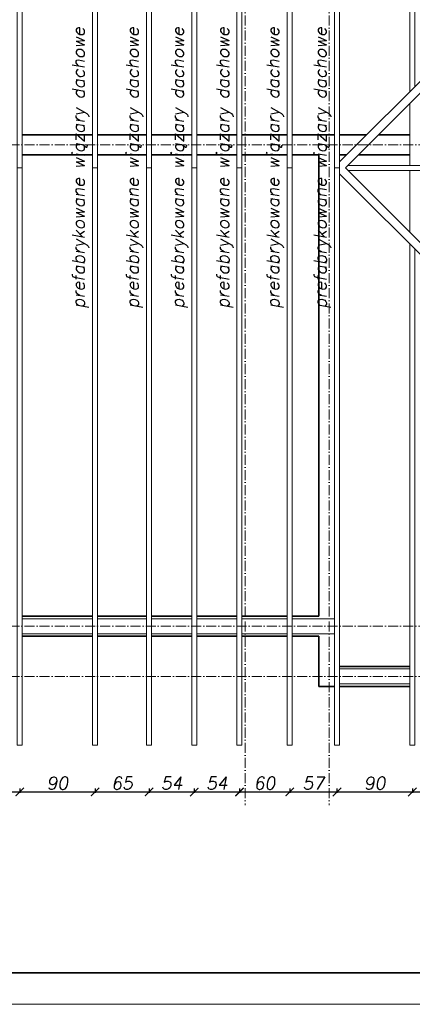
# Model space of a CAD drawing. Header units: millimetres. Extents: x 295948 to 312016, y 6878 to 18016.
# Tile 3 of 252: x 297189 to 297658, y 6878 to 8054. Entities that reach past the tile are written whole.
import ezdxf

# ---------------------------------------------------------------- set-up
doc = ezdxf.new("R2010")
doc.units = ezdxf.units.MM
doc.linetypes.add('ACAD_ISO10W100', pattern=[18, 12, -3, 0, -3])
for name, color, linetype, lineweight in [('konstrukcja', 3, 'Continuous', 35), ('konstrukcja wymiary', 1, 'Continuous', 13), ('linie widok', 2, 'Continuous', 18), ('opisy', 2, 'Continuous', 18), ('osie', 5, 'ACAD_ISO10W100', 13)]:
    doc.layers.add(name, color=color, linetype=linetype, lineweight=lineweight)
doc.styles.add('KONSTRUKCJA', font='romand.shx', dxfattribs={"oblique": 10})
doc.styles.get("Standard").update_dxf_attribs({"font": 'romand.shx', "oblique": 10})
doc.dimstyles.new('175', dxfattribs={"dimtxt": 15, "dimasz": 10, "dimexe": 1.25, "dimexo": 0.625, "dimgap": 3, "dimtad": 1, "dimdec": 0, "dimrnd": 0.5, "dimtxsty": 'KONSTRUKCJA', "dimblk": 'ARCHTICK', "dimcen": 2.5, "dimadec": 0, "dimazin": 0, "dimtfac": 1, "dimtdec": 0, "dimtix": 1, "dimtmove": 0, "dimatfit": 3, "dimfxl": 4, "dimfxlon": 1, "dimarcsym": 0})

# ---------------------------------------------------------------- blocks, each defined once
blk = doc.blocks.new('_ArchTick')
at = {"color": 0, "linetype": 'ByBlock', "lineweight": 13, "const_width": 0.15}
blk.add_lwpolyline([(-0.5, -0.5), (0.5, 0.5)], dxfattribs=at)
blk = doc.blocks.new('*D2795')
at = {"layer": 'Defpoints', "color": 0, "transparency": 16777216}
for p in [(297098.9, 7181.8), (297188.9, 7181.8), (297188.9, 7131.8)]:
    blk.add_point(p, dxfattribs=at)
at = {"layer": 'konstrukcja wymiary', "color": 0, "lineweight": -2, "transparency": 16777216}
for p, q in [((297098.9, 7135.8), (297098.9, 7130.6)), ((297098.9, 7131.8), (297188.9, 7131.8)), ((297188.9, 7135.8), (297188.9, 7130.6))]:
    blk.add_line(p, q, dxfattribs=at)
at = {"layer": 'konstrukcja wymiary', "color": 0, "lineweight": -2, "transparency": 16777216, "xscale": 10, "yscale": 10, "zscale": 10, "rotation": 180}
blk.add_blockref('_ArchTick', (297098.9, 7131.8), dxfattribs=at)
at = {"layer": 'konstrukcja wymiary', "color": 0, "lineweight": -2, "transparency": 16777216, "xscale": 10, "yscale": 10, "zscale": 10}
blk.add_blockref('_ArchTick', (297188.9, 7131.8), dxfattribs=at)
at = {"layer": 'konstrukcja wymiary', "color": 0, "transparency": 16777216, "insert": (297143.9, 7142.3), "char_height": 15, "attachment_point": 5, "style": 'KONSTRUKCJA'}
blk.add_mtext('90', dxfattribs=at)
blk = doc.blocks.new('*D2796')
at = {"layer": 'Defpoints', "color": 0, "transparency": 16777216}
for p in [(297188.9, 7181.8), (297278.9, 7181.8), (297278.9, 7131.8)]:
    blk.add_point(p, dxfattribs=at)
at = {"layer": 'konstrukcja wymiary', "color": 0, "lineweight": -2, "transparency": 16777216}
for p, q in [((297188.9, 7135.8), (297188.9, 7130.6)), ((297188.9, 7131.8), (297278.9, 7131.8)), ((297278.9, 7135.8), (297278.9, 7130.6))]:
    blk.add_line(p, q, dxfattribs=at)
at = {"layer": 'konstrukcja wymiary', "color": 0, "lineweight": -2, "transparency": 16777216, "xscale": 10, "yscale": 10, "zscale": 10, "rotation": 180}
blk.add_blockref('_ArchTick', (297188.9, 7131.8), dxfattribs=at)
at = {"layer": 'konstrukcja wymiary', "color": 0, "lineweight": -2, "transparency": 16777216, "xscale": 10, "yscale": 10, "zscale": 10}
blk.add_blockref('_ArchTick', (297278.9, 7131.8), dxfattribs=at)
at = {"layer": 'konstrukcja wymiary', "color": 0, "transparency": 16777216, "insert": (297233.9, 7142.3), "char_height": 15, "attachment_point": 5, "style": 'KONSTRUKCJA'}
blk.add_mtext('90', dxfattribs=at)
blk = doc.blocks.new('*D2797')
at = {"layer": 'Defpoints', "color": 0, "transparency": 16777216}
for p in [(297278.9, 7181.8), (297343.4, 7181.8), (297343.4, 7131.8)]:
    blk.add_point(p, dxfattribs=at)
at = {"layer": 'konstrukcja wymiary', "color": 0, "lineweight": -2, "transparency": 16777216}
for p, q in [((297278.9, 7135.8), (297278.9, 7130.6)), ((297278.9, 7131.8), (297343.4, 7131.8)), ((297343.4, 7135.8), (297343.4, 7130.6))]:
    blk.add_line(p, q, dxfattribs=at)
at = {"layer": 'konstrukcja wymiary', "color": 0, "lineweight": -2, "transparency": 16777216, "xscale": 10, "yscale": 10, "zscale": 10, "rotation": 180}
blk.add_blockref('_ArchTick', (297278.9, 7131.8), dxfattribs=at)
at = {"layer": 'konstrukcja wymiary', "color": 0, "lineweight": -2, "transparency": 16777216, "xscale": 10, "yscale": 10, "zscale": 10}
blk.add_blockref('_ArchTick', (297343.4, 7131.8), dxfattribs=at)
at = {"layer": 'konstrukcja wymiary', "color": 0, "transparency": 16777216, "insert": (297311.1, 7142.3), "char_height": 15, "attachment_point": 5, "style": 'KONSTRUKCJA'}
blk.add_mtext('65', dxfattribs=at)
blk = doc.blocks.new('*D2798')
at = {"layer": 'Defpoints', "color": 0, "transparency": 16777216}
for p in [(297343.4, 7181.8), (297397.4, 7181.8), (297397.4, 7131.8)]:
    blk.add_point(p, dxfattribs=at)
at = {"layer": 'konstrukcja wymiary', "color": 0, "lineweight": -2, "transparency": 16777216}
for p, q in [((297343.4, 7135.8), (297343.4, 7130.6)), ((297343.4, 7131.8), (297397.4, 7131.8)), ((297397.4, 7135.8), (297397.4, 7130.6))]:
    blk.add_line(p, q, dxfattribs=at)
at = {"layer": 'konstrukcja wymiary', "color": 0, "lineweight": -2, "transparency": 16777216, "xscale": 10, "yscale": 10, "zscale": 10, "rotation": 180}
blk.add_blockref('_ArchTick', (297343.4, 7131.8), dxfattribs=at)
at = {"layer": 'konstrukcja wymiary', "color": 0, "lineweight": -2, "transparency": 16777216, "xscale": 10, "yscale": 10, "zscale": 10}
blk.add_blockref('_ArchTick', (297397.4, 7131.8), dxfattribs=at)
at = {"layer": 'konstrukcja wymiary', "color": 0, "transparency": 16777216, "insert": (297370.4, 7142.3), "char_height": 15, "attachment_point": 5, "style": 'KONSTRUKCJA'}
blk.add_mtext('54', dxfattribs=at)
blk = doc.blocks.new('*D2799')
at = {"layer": 'Defpoints', "color": 0, "transparency": 16777216}
for p in [(297397.4, 7181.8), (297451.4, 7181.8), (297451.4, 7131.8)]:
    blk.add_point(p, dxfattribs=at)
at = {"layer": 'konstrukcja wymiary', "color": 0, "lineweight": -2, "transparency": 16777216}
for p, q in [((297397.4, 7135.8), (297397.4, 7130.6)), ((297397.4, 7131.8), (297451.4, 7131.8)), ((297451.4, 7135.8), (297451.4, 7130.6))]:
    blk.add_line(p, q, dxfattribs=at)
at = {"layer": 'konstrukcja wymiary', "color": 0, "lineweight": -2, "transparency": 16777216, "xscale": 10, "yscale": 10, "zscale": 10, "rotation": 180}
blk.add_blockref('_ArchTick', (297397.4, 7131.8), dxfattribs=at)
at = {"layer": 'konstrukcja wymiary', "color": 0, "lineweight": -2, "transparency": 16777216, "xscale": 10, "yscale": 10, "zscale": 10}
blk.add_blockref('_ArchTick', (297451.4, 7131.8), dxfattribs=at)
at = {"layer": 'konstrukcja wymiary', "color": 0, "transparency": 16777216, "insert": (297424.4, 7142.3), "char_height": 15, "attachment_point": 5, "style": 'KONSTRUKCJA'}
blk.add_mtext('54', dxfattribs=at)
blk = doc.blocks.new('*D2800')
at = {"layer": 'Defpoints', "color": 0, "transparency": 16777216}
for p in [(297451.4, 7181.8), (297511.4, 7181.8), (297511.4, 7131.8)]:
    blk.add_point(p, dxfattribs=at)
at = {"layer": 'konstrukcja wymiary', "color": 0, "lineweight": -2, "transparency": 16777216}
for p, q in [((297451.4, 7135.8), (297451.4, 7130.6)), ((297451.4, 7131.8), (297511.4, 7131.8)), ((297511.4, 7135.8), (297511.4, 7130.6))]:
    blk.add_line(p, q, dxfattribs=at)
at = {"layer": 'konstrukcja wymiary', "color": 0, "lineweight": -2, "transparency": 16777216, "xscale": 10, "yscale": 10, "zscale": 10, "rotation": 180}
blk.add_blockref('_ArchTick', (297451.4, 7131.8), dxfattribs=at)
at = {"layer": 'konstrukcja wymiary', "color": 0, "lineweight": -2, "transparency": 16777216, "xscale": 10, "yscale": 10, "zscale": 10}
blk.add_blockref('_ArchTick', (297511.4, 7131.8), dxfattribs=at)
at = {"layer": 'konstrukcja wymiary', "color": 0, "transparency": 16777216, "insert": (297481.4, 7142.3), "char_height": 15, "attachment_point": 5, "style": 'KONSTRUKCJA'}
blk.add_mtext('60', dxfattribs=at)
blk = doc.blocks.new('*D2777')
at = {"layer": 'Defpoints', "color": 0, "transparency": 16777216}
for p in [(297511.4, 7181.8), (297567.9, 7181.8), (297567.9, 7131.8)]:
    blk.add_point(p, dxfattribs=at)
at = {"layer": 'konstrukcja wymiary', "color": 0, "lineweight": -2, "transparency": 16777216}
for p, q in [((297511.4, 7135.8), (297511.4, 7130.6)), ((297511.4, 7131.8), (297567.9, 7131.8)), ((297567.9, 7135.8), (297567.9, 7130.6))]:
    blk.add_line(p, q, dxfattribs=at)
at = {"layer": 'konstrukcja wymiary', "color": 0, "lineweight": -2, "transparency": 16777216, "xscale": 10, "yscale": 10, "zscale": 10, "rotation": 180}
blk.add_blockref('_ArchTick', (297511.4, 7131.8), dxfattribs=at)
at = {"layer": 'konstrukcja wymiary', "color": 0, "lineweight": -2, "transparency": 16777216, "xscale": 10, "yscale": 10, "zscale": 10}
blk.add_blockref('_ArchTick', (297567.9, 7131.8), dxfattribs=at)
at = {"layer": 'konstrukcja wymiary', "color": 0, "transparency": 16777216, "insert": (297539.6, 7142.3), "char_height": 15, "attachment_point": 5, "style": 'KONSTRUKCJA'}
blk.add_mtext('57', dxfattribs=at)
blk = doc.blocks.new('*D2778')
at = {"layer": 'Defpoints', "color": 0, "transparency": 16777216}
for p in [(297567.9, 7181.8), (297657.9, 7181.8), (297657.9, 7131.8)]:
    blk.add_point(p, dxfattribs=at)
at = {"layer": 'konstrukcja wymiary', "color": 0, "lineweight": -2, "transparency": 16777216}
for p, q in [((297567.9, 7135.8), (297567.9, 7130.6)), ((297567.9, 7131.8), (297657.9, 7131.8)), ((297657.9, 7135.8), (297657.9, 7130.6))]:
    blk.add_line(p, q, dxfattribs=at)
at = {"layer": 'konstrukcja wymiary', "color": 0, "lineweight": -2, "transparency": 16777216, "xscale": 10, "yscale": 10, "zscale": 10, "rotation": 180}
blk.add_blockref('_ArchTick', (297567.9, 7131.8), dxfattribs=at)
at = {"layer": 'konstrukcja wymiary', "color": 0, "lineweight": -2, "transparency": 16777216, "xscale": 10, "yscale": 10, "zscale": 10}
blk.add_blockref('_ArchTick', (297657.9, 7131.8), dxfattribs=at)
at = {"layer": 'konstrukcja wymiary', "color": 0, "transparency": 16777216, "insert": (297612.9, 7142.3), "char_height": 15, "attachment_point": 5, "style": 'KONSTRUKCJA'}
blk.add_mtext('90', dxfattribs=at)
blk = doc.blocks.new('*D2779')
at = {"layer": 'Defpoints', "color": 0, "transparency": 16777216}
for p in [(297657.9, 7181.8), (297747.9, 7181.8), (297747.9, 7131.8)]:
    blk.add_point(p, dxfattribs=at)
at = {"layer": 'konstrukcja wymiary', "color": 0, "lineweight": -2, "transparency": 16777216}
for p, q in [((297657.9, 7135.8), (297657.9, 7130.6)), ((297657.9, 7131.8), (297747.9, 7131.8)), ((297747.9, 7135.8), (297747.9, 7130.6))]:
    blk.add_line(p, q, dxfattribs=at)
at = {"layer": 'konstrukcja wymiary', "color": 0, "lineweight": -2, "transparency": 16777216, "xscale": 10, "yscale": 10, "zscale": 10, "rotation": 180}
blk.add_blockref('_ArchTick', (297657.9, 7131.8), dxfattribs=at)
at = {"layer": 'konstrukcja wymiary', "color": 0, "lineweight": -2, "transparency": 16777216, "xscale": 10, "yscale": 10, "zscale": 10}
blk.add_blockref('_ArchTick', (297747.9, 7131.8), dxfattribs=at)
at = {"layer": 'konstrukcja wymiary', "color": 0, "transparency": 16777216, "insert": (297702.9, 7142.3), "char_height": 15, "attachment_point": 5, "style": 'KONSTRUKCJA'}
blk.add_mtext('90', dxfattribs=at)

msp = doc.modelspace()

# ---------------------------------------------------------------- linework, layer by layer
at = {"layer": 'konstrukcja'}
for p, q in [((297275.862, 7916.83), (297191.862, 7916.83)), ((297340.362, 7916.83), (297281.862, 7916.83)), ((297394.362, 7916.83), (297346.362, 7916.83)), ((297448.362, 7916.83), (297400.362, 7916.83)), ((297508.362, 7916.83), (297454.362, 7916.83)), ((297564.862, 7916.83), (297514.362, 7916.83)), ((297603.291, 7916.83), (297570.862, 7916.83)), ((297617.433, 7916.83), (297654.862, 7916.83)), ((297654.862, 7916.83), (297617.433, 7916.83)), ((297191.862, 7892.83), (297275.862, 7892.83)), ((297281.862, 7892.83), (297340.362, 7892.83)), ((297346.362, 7892.83), (297394.362, 7892.83)), ((297400.362, 7892.83), (297448.362, 7892.83)), ((297454.362, 7892.83), (297508.362, 7892.83)), ((297514.362, 7892.83), (297546.362, 7892.83)), ((297546.362, 7892.83), (297546.362, 7341.83)), ((297579.291, 7892.83), (297570.862, 7892.83)), ((297654.862, 7892.83), (297593.433, 7892.83)), ((297191.862, 7341.83), (297275.862, 7341.83)), ((297281.862, 7341.83), (297340.362, 7341.83)), ((297346.362, 7341.83), (297394.362, 7341.83)), ((297400.362, 7341.83), (297448.362, 7341.83)), ((297454.362, 7341.83), (297508.362, 7341.83)), ((297514.362, 7341.83), (297546.362, 7341.83)), ((297275.862, 7317.83), (297191.862, 7317.83)), ((297340.362, 7317.83), (297281.862, 7317.83)), ((297394.362, 7317.83), (297346.362, 7317.83)), ((297448.362, 7317.83), (297400.362, 7317.83)), ((297508.362, 7317.83), (297454.362, 7317.83)), ((297546.362, 7317.83), (297514.362, 7317.83)), ((297546.362, 7317.83), (297546.362, 7257.83)), ((297654.862, 7281.83), (297570.862, 7281.83)), ((297546.362, 7257.83), (297564.862, 7257.83)), ((297570.862, 7257.83), (297654.862, 7257.83))]:
    msp.add_line(p, q, dxfattribs=at)
msp.add_lwpolyline([(295985.908, 9068.187), (300635.908, 9068.187), (300635.908, 6915.687), (295985.908, 6915.687)], close=True, dxfattribs=at)
at = {"layer": 'konstrukcja wymiary'}
msp.add_lwpolyline([(295948.408, 9105.687), (300673.408, 9105.687), (300673.408, 6878.187), (295948.408, 6878.187)], close=True, dxfattribs=at)
at = {"layer": 'linie widok'}
for p, q in [((297570.862, 7884.401), (298253.291, 8566.83)), ((297577.933, 7877.33), (298260.362, 8559.759)), ((298253.291, 7187.83), (297570.862, 7870.259)), ((298260.362, 7194.901), (297577.933, 7877.33)), ((297275.862, 7338.83), (297191.862, 7338.83)), ((297340.362, 7338.83), (297281.862, 7338.83)), ((297394.362, 7338.83), (297346.362, 7338.83)), ((297448.362, 7338.83), (297400.362, 7338.83)), ((297508.362, 7338.83), (297454.362, 7338.83)), ((297564.862, 7338.83), (297514.362, 7338.83)), ((297275.862, 7320.83), (297191.862, 7320.83)), ((297340.362, 7320.83), (297281.862, 7320.83)), ((297394.362, 7320.83), (297346.362, 7320.83)), ((297448.362, 7320.83), (297400.362, 7320.83)), ((297508.362, 7320.83), (297454.362, 7320.83)), ((297564.862, 7320.83), (297514.362, 7320.83)), ((297654.862, 7278.83), (297570.862, 7278.83)), ((297654.862, 7260.83), (297570.862, 7260.83))]:
    msp.add_line(p, q, dxfattribs=at)
for points in [[(297185.862, 8566.83), (297191.862, 8566.83), (297191.862, 7877.33), (297185.862, 7877.33)], [(297275.862, 8566.83), (297281.862, 8566.83), (297281.862, 7877.33), (297275.862, 7877.33)], [(297340.362, 8566.83), (297346.362, 8566.83), (297346.362, 7877.33), (297340.362, 7877.33)], [(297454.362, 8566.83), (297448.362, 8566.83), (297448.362, 7877.33), (297454.362, 7877.33)], [(297514.362, 8566.83), (297508.362, 8566.83), (297508.362, 7877.33), (297514.362, 7877.33)], [(297570.862, 8566.83), (297564.862, 8566.83), (297564.862, 7877.33), (297570.862, 7877.33)], [(297185.862, 7187.83), (297191.862, 7187.83), (297191.862, 7877.33), (297185.862, 7877.33)], [(297275.862, 7187.83), (297281.862, 7187.83), (297281.862, 7877.33), (297275.862, 7877.33)], [(297340.362, 7187.83), (297346.362, 7187.83), (297346.362, 7877.33), (297340.362, 7877.33)], [(297394.362, 7187.83), (297400.362, 7187.83), (297400.362, 7877.33), (297394.362, 7877.33)], [(297454.362, 7187.83), (297448.362, 7187.83), (297448.362, 7877.33), (297454.362, 7877.33)], [(297514.362, 7187.83), (297508.362, 7187.83), (297508.362, 7877.33), (297514.362, 7877.33)], [(297570.862, 7187.83), (297564.862, 7187.83), (297564.862, 7877.33), (297570.862, 7877.33)]]:
    msp.add_lwpolyline(points, close=True, dxfattribs=at)
for points in [[(297660.862, 7974.401), (297660.862, 8566.83), (297654.862, 8566.83), (297654.862, 7968.401)], [(297400.362, 8177.93), (297400.362, 7877.33), (297394.362, 7877.33), (297394.362, 8177.93)], [(297654.862, 7880.33), (297654.862, 7954.259)], [(298260.362, 7880.33), (298260.362, 7874.33), (297580.933, 7874.33)], [(298260.362, 7874.33), (298260.362, 7880.33), (297580.933, 7880.33)], [(297654.862, 7800.401), (297654.862, 7874.33)], [(297660.862, 7780.259), (297660.862, 7187.83), (297654.862, 7187.83), (297654.862, 7786.259)]]:
    msp.add_lwpolyline(points, dxfattribs=at)
at = {"layer": 'osie'}
for p, q in [((297458.362, 8765.276), (297458.362, 7116.095)), ((297558.362, 8765.276), (297558.362, 7116.095)), ((296126.645, 7904.83), (298355.44, 7904.83)), ((296126.645, 7329.83), (298355.44, 7329.83)), ((296126.645, 7269.83), (298355.44, 7269.83))]:
    msp.add_line(p, q, dxfattribs=at)

# ---------------------------------------------------------------- texts
at = {"layer": 'opisy', "char_height": 15, "attachment_point": 5, "rotation": 90}
for insert in [(297261.406, 7877.33), (297325.906, 7877.33), (297379.906, 7877.33), (297433.906, 7877.33), (297493.906, 7877.33), (297550.406, 7877.33)]:
    msp.add_mtext('prefabrykowane wiązary dachowe', dxfattribs=dict(at, insert=insert))

# ---------------------------------------------------------------- dimensions: what is measured, and where the dimension line sits
at = {"layer": 'konstrukcja wymiary'}
for base, p1, p2, picture, middle in [((297188.862, 7131.83), (297098.862, 7181.83), (297188.862, 7181.83), '*D2795', (297143.862, 7142.33)), ((297278.862, 7131.83), (297188.862, 7181.83), (297278.862, 7181.83), '*D2796', (297233.862, 7142.33)), ((297343.36161, 7131.82973), (297278.8616, 7181.82973), (297343.36161, 7181.82973), '*D2797', (297311.1116, 7142.32973)), ((297397.362, 7131.83), (297343.362, 7181.83), (297397.362, 7181.83), '*D2798', (297370.362, 7142.33)), ((297451.362, 7131.83), (297397.362, 7181.83), (297451.362, 7181.83), '*D2799', (297424.362, 7142.33)), ((297511.362, 7131.83), (297451.362, 7181.83), (297511.362, 7181.83), '*D2800', (297481.362, 7142.33)), ((297567.86161, 7131.82973), (297511.3616, 7181.82973), (297567.86161, 7181.82973), '*D2777', (297539.61161, 7142.32973)), ((297657.862, 7131.83), (297567.862, 7181.83), (297657.862, 7181.83), '*D2778', (297612.862, 7142.33)), ((297747.862, 7131.83), (297657.862, 7181.83), (297747.862, 7181.83), '*D2779', (297702.862, 7142.33))]:
    dim = msp.add_linear_dim(base=base, p1=p1, p2=p2, dimstyle='175', override={"dimtmove": 1}, dxfattribs=at)
    dim.commit()
    dim.dimension.update_dxf_attribs({"geometry": picture, "text_midpoint": middle})

doc.saveas('drawing.dxf')
